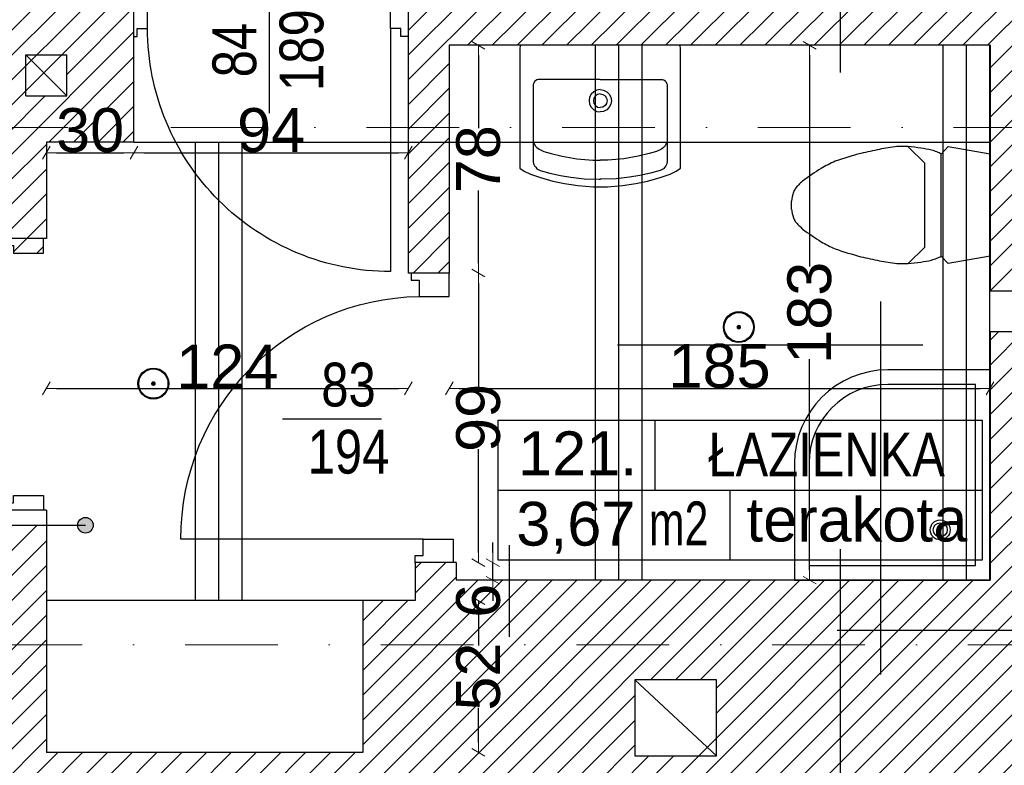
# Model space of a CAD drawing. Header units: millimetres. Extents: x 77315 to 1057463, y -108895 to -47643.
# Tile 27 of 62: x 91693 to 95065, y -100667 to -98114. Entities that reach past the tile are written whole.
import ezdxf

# ---------------------------------------------------------------- set-up
doc = ezdxf.new("R2010")
doc.units = ezdxf.units.MM
doc.header["$MEASUREMENT"] = 0
doc.linetypes.add('Dot & Dashed', pattern=[670.277762, 317.5, -176.388889, 0, -176.388874])
for name, color, linetype in [('A-DRZWI', 7, 'Continuous'), ('A-OPISY-2', 7, 'Continuous'), ('A-OPISY-3', 7, 'Continuous'), ('A-WIDOK', 7, 'Continuous'), ('belki nad', 7, 'Continuous'), ('DIM MALY', 7, 'Continuous'), ('Drawing & Figure', 7, 'Continuous'), ('DRZWI', 7, 'Continuous'), ('linia nadproza', 7, 'Continuous'), ('meble', 7, 'Continuous'), ('Nowe_Interior - Lamp', 7, 'Continuous'), ('opisy inne', 7, 'Continuous'), ('OSIE', 7, 'Continuous'), ('SCIANY_KONSTR', 7, 'Continuous'), ('Structural - Bearing', 7, 'Continuous'), ('Structural - Grid', 7, 'Continuous')]:
    doc.layers.add(name, color=color, linetype=linetype)
doc.styles.add('STYL_AUTOMATYCZNY_1', font='arial.ttf')
doc.styles.add('STYL_AUTOMATYCZNY_2', font='arial.ttf')
doc.styles.add('STYL_AUTOMATYCZNY_3', font='arial.ttf', dxfattribs={"width": 0.8})
doc.styles.add('STYL_AUTOMATYCZNY_4', font='arial.ttf', dxfattribs={"width": 0.7})
doc.dimstyles.new('STYL_AUTOMATYCZNY__1', dxfattribs={"dimtxt": 150, "dimasz": 34.231941, "dimexe": 0.18, "dimexo": 0.0625, "dimgap": 0, "dimtad": 1, "dimdec": 0, "dimlfac": 0.1, "dimzin": 0, "dimdsep": 46, "dimtxsty": 'STYL_AUTOMATYCZNY_2', "dimblk": 'ARROWHEAD_2', "dimblk1": 'ARROWHEAD_2', "dimblk2": 'ARROWHEAD_2', "dimcen": 0.09, "dimse1": 1, "dimse2": 1, "dimclrd": 7, "dimclre": 7, "dimclrt": 7, "dimadec": 0, "dimazin": 0, "dimtfac": 1, "dimtdec": 4, "dimtmove": 0, "dimatfit": 3, "dimfxl": 0, "dimtolj": 1, "dimtzin": 0, "dimarcsym": 0})
doc.dimstyles.new('STYL_AUTOMATYCZNY__2', dxfattribs={"dimtxt": 150, "dimasz": 34.231941, "dimexe": 0.18, "dimexo": 0.0625, "dimgap": 0, "dimtad": 1, "dimtih": 1, "dimtoh": 1, "dimdec": 0, "dimlfac": 0.1, "dimzin": 0, "dimdsep": 46, "dimtxsty": 'STYL_AUTOMATYCZNY_2', "dimblk": 'ARROWHEAD_2', "dimblk1": 'ARROWHEAD_2', "dimblk2": 'ARROWHEAD_2', "dimcen": 0.09, "dimse1": 1, "dimse2": 1, "dimclrd": 7, "dimclre": 7, "dimclrt": 7, "dimadec": 0, "dimazin": 0, "dimtfac": 1, "dimtdec": 4, "dimtmove": 0, "dimatfit": 3, "dimfxl": 0, "dimtolj": 1, "dimtzin": 0, "dimarcsym": 0})
pattern_1 = [(45, (0, 0), (-42.426407, 42.426407), [])]

# ---------------------------------------------------------------- blocks, each defined once
blk = doc.blocks.new('ARROWHEAD_2')
at = {"color": 0, "linetype": 'Continuous', "lineweight": 0}
for p, q in [((0, 0), (-1, 0)), ((-0.378, -0.655), (0.378, 0.655))]:
    blk.add_line(p, q, dxfattribs=at)
blk = doc.blocks.new('*D134')
at = {"layer": 'Defpoints', "color": 0}
for p in [(92084.1, -98383.6), (92084.1, -98569.3), (91784.1, -98645.9)]:
    blk.add_point(p, dxfattribs=at)
at = {"layer": 'DIM MALY', "color": 7, "lineweight": -2}
blk.add_line((91818.4, -98569.3), (92049.9, -98569.3), dxfattribs=at)
at = {"layer": 'DIM MALY', "color": 7, "lineweight": -2, "xscale": 34.23194115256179, "yscale": 34.23194115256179, "zscale": 34.23194115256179, "rotation": 180}
blk.add_blockref('ARROWHEAD_2', (91784.1, -98569.3), dxfattribs=at)
at = {"layer": 'DIM MALY', "color": 7, "lineweight": -2, "xscale": 34.23194115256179, "yscale": 34.23194115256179, "zscale": 34.23194115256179}
blk.add_blockref('ARROWHEAD_2', (92084.1, -98569.3), dxfattribs=at)
at = {"layer": 'DIM MALY', "color": 7, "insert": (91933.9, -98492.7), "char_height": 150, "attachment_point": 5, "style": 'STYL_AUTOMATYCZNY_2'}
blk.add_mtext('\\A1;30', dxfattribs=at)
blk = doc.blocks.new('*D135')
at = {"layer": 'Defpoints', "color": 0}
for p in [(92084.1, -98432.4), (93024.1, -98544.6), (93024.1, -98569.3)]:
    blk.add_point(p, dxfattribs=at)
at = {"layer": 'DIM MALY', "color": 7, "lineweight": -2}
blk.add_line((92118.4, -98569.3), (92989.9, -98569.3), dxfattribs=at)
at = {"layer": 'DIM MALY', "color": 7, "lineweight": -2, "xscale": 34.23194115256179, "yscale": 34.23194115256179, "zscale": 34.23194115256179, "rotation": 180}
blk.add_blockref('ARROWHEAD_2', (92084.1, -98569.3), dxfattribs=at)
at = {"layer": 'DIM MALY', "color": 7, "lineweight": -2, "xscale": 34.23194115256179, "yscale": 34.23194115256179, "zscale": 34.23194115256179}
blk.add_blockref('ARROWHEAD_2', (93024.1, -98569.3), dxfattribs=at)
at = {"layer": 'DIM MALY', "color": 7, "insert": (92553.9, -98492.7), "char_height": 150, "attachment_point": 5, "style": 'STYL_AUTOMATYCZNY_2'}
blk.add_mtext('\\A1;94', dxfattribs=at)
blk = doc.blocks.new('*D136')
at = {"layer": 'Defpoints', "color": 0}
for p in [(93164.1, -98201.5), (93164.1, -98981.5), (93263.8, -98981.5)]:
    blk.add_point(p, dxfattribs=at)
at = {"layer": 'DIM MALY', "color": 7, "lineweight": -2}
for p, q in [((93263.8, -98235.7), (93263.8, -98484.8)), ((93263.8, -98947.3), (93263.8, -98698.7))]:
    blk.add_line(p, q, dxfattribs=at)
at = {"layer": 'DIM MALY', "color": 7, "lineweight": -2, "xscale": 34.23194115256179, "yscale": 34.23194115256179, "zscale": 34.23194115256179}
for p, rotation in [((93263.8, -98201.5), 90), ((93263.8, -98981.5), 270)]:
    blk.add_blockref('ARROWHEAD_2', p, dxfattribs=dict(at, rotation=rotation))
at = {"layer": 'DIM MALY', "color": 7, "insert": (93263.8, -98591.7), "char_height": 150, "attachment_point": 5, "rotation": 90, "style": 'STYL_AUTOMATYCZNY_2'}
blk.add_mtext('\\A1;78', dxfattribs=at)
blk = doc.blocks.new('*D137')
at = {"layer": 'Defpoints', "color": 0}
for p in [(93164.1, -98981.5), (93263.8, -98981.5), (93187.6, -99972.8)]:
    blk.add_point(p, dxfattribs=at)
at = {"layer": 'DIM MALY', "color": 7, "lineweight": -2}
for p, q in [((93263.8, -99015.7), (93263.8, -99369.8)), ((93263.8, -99938.6), (93263.8, -99585))]:
    blk.add_line(p, q, dxfattribs=at)
at = {"layer": 'DIM MALY', "color": 7, "lineweight": -2, "xscale": 34.23194115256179, "yscale": 34.23194115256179, "zscale": 34.23194115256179}
for p, rotation in [((93263.8, -98981.5), 90), ((93263.8, -99972.8), 270)]:
    blk.add_blockref('ARROWHEAD_2', p, dxfattribs=dict(at, rotation=rotation))
at = {"layer": 'DIM MALY', "color": 7, "insert": (93263.8, -99477.4), "char_height": 150, "attachment_point": 5, "rotation": 90, "style": 'STYL_AUTOMATYCZNY_2'}
blk.add_mtext('\\A1;99', dxfattribs=at)
blk = doc.blocks.new('*D138')
at = {"layer": 'Defpoints', "color": 0}
for p in [(93164.1, -98201.5), (93263.8, -98201.5), (93164.1, -98981.5)]:
    blk.add_point(p, dxfattribs=at)
at = {"layer": 'DIM MALY', "color": 7, "lineweight": -2}
for p, q in [((93263.8, -98235.7), (93263.8, -98484.8)), ((93263.8, -98947.3), (93263.8, -98698.7))]:
    blk.add_line(p, q, dxfattribs=at)
at = {"layer": 'DIM MALY', "color": 7, "lineweight": -2, "xscale": 34.23194115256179, "yscale": 34.23194115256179, "zscale": 34.23194115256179}
for p, rotation in [((93263.8, -98201.5), 90), ((93263.8, -98981.5), 270)]:
    blk.add_blockref('ARROWHEAD_2', p, dxfattribs=dict(at, rotation=rotation))
at = {"layer": 'DIM MALY', "color": 7, "insert": (93263.8, -98591.7), "char_height": 150, "attachment_point": 5, "rotation": 90, "style": 'STYL_AUTOMATYCZNY_2'}
blk.add_mtext('\\A1;78', dxfattribs=at)
blk = doc.blocks.new('*D139')
at = {"layer": 'Defpoints', "color": 0}
for p in [(93187.6, -99972.8), (93313.3, -99972.8), (93431.3, -100032.8)]:
    blk.add_point(p, dxfattribs=at)
at = {"layer": 'DIM MALY', "color": 7, "lineweight": -2}
for p, q in [((93313.3, -99938.6), (93313.3, -99904.3)), ((93313.3, -100032.8), (93313.3, -99972.8)), ((93313.3, -100067), (93313.3, -100103.2))]:
    blk.add_line(p, q, dxfattribs=at)
at = {"layer": 'DIM MALY', "color": 7, "lineweight": -2, "xscale": 34.23194115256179, "yscale": 34.23194115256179, "zscale": 34.23194115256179}
for p, rotation in [((93313.3, -99972.8), 270), ((93313.3, -100032.8), 90)]:
    blk.add_blockref('ARROWHEAD_2', p, dxfattribs=dict(at, rotation=rotation))
at = {"layer": 'DIM MALY', "color": 7, "insert": (93263.8, -100103.2), "char_height": 150, "attachment_point": 5, "rotation": 90, "style": 'STYL_AUTOMATYCZNY_2'}
blk.add_mtext('\\A1;6', dxfattribs=at)
blk = doc.blocks.new('*D140')
at = {"layer": 'Defpoints', "color": 0}
for p in [(93164.1, -98981.5), (93263.8, -98981.5), (93187.6, -99972.8)]:
    blk.add_point(p, dxfattribs=at)
at = {"layer": 'DIM MALY', "color": 7, "lineweight": -2}
for p, q in [((93263.8, -99015.7), (93263.8, -99369.8)), ((93263.8, -99938.6), (93263.8, -99585))]:
    blk.add_line(p, q, dxfattribs=at)
at = {"layer": 'DIM MALY', "color": 7, "lineweight": -2, "xscale": 34.23194115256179, "yscale": 34.23194115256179, "zscale": 34.23194115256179}
for p, rotation in [((93263.8, -98981.5), 90), ((93263.8, -99972.8), 270)]:
    blk.add_blockref('ARROWHEAD_2', p, dxfattribs=dict(at, rotation=rotation))
at = {"layer": 'DIM MALY', "color": 7, "insert": (93263.8, -99477.4), "char_height": 150, "attachment_point": 5, "rotation": 90, "style": 'STYL_AUTOMATYCZNY_2'}
blk.add_mtext('\\A1;99', dxfattribs=at)
blk = doc.blocks.new('*D141')
at = {"layer": 'Defpoints', "color": 0}
for p in [(93164.1, -98201.5), (93263.8, -98201.5), (93164.1, -98981.5)]:
    blk.add_point(p, dxfattribs=at)
at = {"layer": 'DIM MALY', "color": 7, "lineweight": -2}
for p, q in [((93263.8, -98235.7), (93263.8, -98484.8)), ((93263.8, -98947.3), (93263.8, -98698.7))]:
    blk.add_line(p, q, dxfattribs=at)
at = {"layer": 'DIM MALY', "color": 7, "lineweight": -2, "xscale": 34.23194115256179, "yscale": 34.23194115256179, "zscale": 34.23194115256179}
for p, rotation in [((93263.8, -98201.5), 90), ((93263.8, -98981.5), 270)]:
    blk.add_blockref('ARROWHEAD_2', p, dxfattribs=dict(at, rotation=rotation))
at = {"layer": 'DIM MALY', "color": 7, "insert": (93263.8, -98591.7), "char_height": 150, "attachment_point": 5, "rotation": 90, "style": 'STYL_AUTOMATYCZNY_2'}
blk.add_mtext('\\A1;78', dxfattribs=at)
blk = doc.blocks.new('*D173')
at = {"layer": 'Defpoints', "color": 0}
for p in [(93536, -100102.8), (93217.8, -100622.8), (93263.8, -100622.8)]:
    blk.add_point(p, dxfattribs=at)
at = {"layer": 'DIM MALY', "color": 7, "lineweight": -2}
for p, q in [((93263.8, -100137), (93263.8, -100256.4)), ((93263.8, -100588.6), (93263.8, -100469.7))]:
    blk.add_line(p, q, dxfattribs=at)
at = {"layer": 'DIM MALY', "color": 7, "lineweight": -2, "xscale": 34.23194115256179, "yscale": 34.23194115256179, "zscale": 34.23194115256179}
for p, rotation in [((93263.8, -100102.8), 90), ((93263.8, -100622.8), 270)]:
    blk.add_blockref('ARROWHEAD_2', p, dxfattribs=dict(at, rotation=rotation))
at = {"layer": 'DIM MALY', "color": 7, "insert": (93263.8, -100363.1), "char_height": 150, "attachment_point": 5, "rotation": 90, "style": 'STYL_AUTOMATYCZNY_2'}
blk.add_mtext('\\A1;52', dxfattribs=at)
blk = doc.blocks.new('*D259')
at = {"layer": 'Defpoints', "color": 0}
for p in [(95044.3, -100392.1), (90264.3, -100762.1), (95044.3, -101182.2)]:
    blk.add_point(p, dxfattribs=at)
at = {"layer": 'DIM MALY', "color": 7, "lineweight": -2}
blk.add_line((90298.5, -101182.2), (95010, -101182.2), dxfattribs=at)
at = {"layer": 'DIM MALY', "color": 7, "lineweight": -2, "xscale": 34.23194115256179, "yscale": 34.23194115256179, "zscale": 34.23194115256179, "rotation": 180}
blk.add_blockref('ARROWHEAD_2', (90264.3, -101182.2), dxfattribs=at)
at = {"layer": 'DIM MALY', "color": 7, "lineweight": -2, "xscale": 34.23194115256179, "yscale": 34.23194115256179, "zscale": 34.23194115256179}
blk.add_blockref('ARROWHEAD_2', (95044.3, -101182.2), dxfattribs=at)
at = {"layer": 'DIM MALY', "color": 7, "insert": (92653.9, -101105.6), "char_height": 150, "attachment_point": 5, "style": 'STYL_AUTOMATYCZNY_2'}
blk.add_mtext('\\A1;478', dxfattribs=at)
blk = doc.blocks.new('*D330')
at = {"layer": 'Defpoints', "color": 0}
for p in [(94455.3, -98201.5), (94356.8, -100032.8), (94398.3, -100032.8)]:
    blk.add_point(p, dxfattribs=at)
at = {"layer": 'DIM MALY', "color": 7, "lineweight": -2}
for p, q in [((94398.3, -98235.7), (94398.3, -98958.9)), ((94398.3, -99998.6), (94398.3, -99276.2))]:
    blk.add_line(p, q, dxfattribs=at)
at = {"layer": 'DIM MALY', "color": 7, "lineweight": -2, "xscale": 34.23194115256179, "yscale": 34.23194115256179, "zscale": 34.23194115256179}
for p, rotation in [((94398.3, -98201.5), 90), ((94398.3, -100032.8), 270)]:
    blk.add_blockref('ARROWHEAD_2', p, dxfattribs=dict(at, rotation=rotation))
at = {"layer": 'DIM MALY', "color": 7, "insert": (94398.3, -99117.5), "char_height": 150, "attachment_point": 5, "rotation": 90, "style": 'STYL_AUTOMATYCZNY_2'}
blk.add_mtext('\\A1;183', dxfattribs=at)
blk = doc.blocks.new('*D452')
at = {"layer": 'Defpoints', "color": 0}
for p in [(91784.1, -99266.1), (93024.1, -99376.5), (93024.1, -99513.8)]:
    blk.add_point(p, dxfattribs=at)
at = {"layer": 'DIM MALY', "color": 7, "lineweight": -2}
blk.add_line((91818.4, -99376.5), (92989.9, -99376.5), dxfattribs=at)
at = {"layer": 'DIM MALY', "color": 7, "lineweight": -2, "xscale": 34.23194115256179, "yscale": 34.23194115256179, "zscale": 34.23194115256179, "rotation": 180}
blk.add_blockref('ARROWHEAD_2', (91784.1, -99376.5), dxfattribs=at)
at = {"layer": 'DIM MALY', "color": 7, "lineweight": -2, "xscale": 34.23194115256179, "yscale": 34.23194115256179, "zscale": 34.23194115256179}
blk.add_blockref('ARROWHEAD_2', (93024.1, -99376.5), dxfattribs=at)
at = {"layer": 'DIM MALY', "color": 7, "insert": (92403.8, -99301.2), "char_height": 150, "attachment_point": 5, "style": 'STYL_AUTOMATYCZNY_2'}
blk.add_mtext('\\A1;124', dxfattribs=at)
blk = doc.blocks.new('*D464')
at = {"layer": 'Defpoints', "color": 0}
for p in [(95016.5, -99376.5), (93164.1, -99514.7), (95016.5, -99526.2)]:
    blk.add_point(p, dxfattribs=at)
at = {"layer": 'DIM MALY', "color": 7, "lineweight": -2}
blk.add_line((93198.4, -99376.5), (94982.3, -99376.5), dxfattribs=at)
at = {"layer": 'DIM MALY', "color": 7, "lineweight": -2, "xscale": 34.23194115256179, "yscale": 34.23194115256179, "zscale": 34.23194115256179, "rotation": 180}
blk.add_blockref('ARROWHEAD_2', (93164.1, -99376.5), dxfattribs=at)
at = {"layer": 'DIM MALY', "color": 7, "lineweight": -2, "xscale": 34.23194115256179, "yscale": 34.23194115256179, "zscale": 34.23194115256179}
blk.add_blockref('ARROWHEAD_2', (95016.5, -99376.5), dxfattribs=at)
at = {"layer": 'DIM MALY', "color": 7, "insert": (94089.9, -99299.9), "char_height": 150, "attachment_point": 5, "style": 'STYL_AUTOMATYCZNY_2'}
blk.add_mtext('\\A1;185', dxfattribs=at)

msp = doc.modelspace()

# ---------------------------------------------------------------- hatches: boundary and pattern name
at = {"layer": 'A-OPISY-3'}
msp.add_hatch(color=256, dxfattribs=at).paths.add_polyline_path([(91944.7, -99845, 1), (91891.3, -99845, 1)])
at = {"layer": 'Drawing & Figure'}
h = msp.add_hatch(dxfattribs=at)
h.set_pattern_fill('Common_Brick_0002', color=256, style=0, pattern_type=2)
h.set_pattern_definition(pattern_1)
h.paths.add_polyline_path([(87547.3, -93779), (87547.3, -93919), (87823.3, -93919), (88273.3, -93862.9), (88273.3, -93782.9), (91703.3, -93782.9), (91703.3, -94482.9), (91703.3, -97341), (91703.3, -98112.9), (91554.1, -98112.9), (91554.1, -98242.8), (91554.1, -98502.9), (91644.1, -98502.9), (91644.1, -98860.5), (91644.1, -98887.1), (91671.2, -98887.1), (91671.2, -98912.9), (91774.1, -98912.9), (91774.2, -98862.9), (91784.1, -98862.9), (91784.1, -98532.9), (92084.1, -98532.9), (92084.1, -98041), (92084.1, -98041), (92016.7, -98041), (91846.8, -98041), (91847.8, -97341), (91852.2, -94482.9), (91853.3, -93781.9), (91983.5, -93781.9), (92075.1, -93397.8), (92075.1, -93255.2), (92061.8, -93135.2), (92052.3, -93135.2, -0.383982), (92016.8, -93099.9), (92004.4, -93099.9), (92004.4, -93084.9, 1.205804), (91956.6, -93052.7), (91941.8, -93052.7), (91941.8, -93035.2), (91859.2, -93035.2), (90033.3, -93035.2), (89950.7, -93035.2), (89950.7, -93052.7), (89935.9, -93052.7, 0.263086), (89912.9, -93035.2), (89905, -93035.2, 0.761796), (89897.5, -93091.3), (89897.5, -93106.1), (89450.7, -93106.1), (89003.9, -93106.1), (89003.9, -93091.3, 0.761796), (88996.4, -93035.2), (88988.4, -93035.2, 0.263086), (88965.5, -93052.7), (88950.7, -93052.7), (88950.7, -93035.2), (87547.3, -93035.2), (87547.3, -93661)])
h.paths.add_polyline_path([(91854.1, -98374.7), (91714.1, -98374.7), (91714.1, -98365.3), (91847.9, -98234.7), (91854.1, -98234.7)], flags=0)
h = msp.add_hatch(dxfattribs=at)
h.set_pattern_fill('Common_Brick_0002', color=256, style=0, pattern_type=2)
h.set_pattern_definition(pattern_1)
h.paths.add_polyline_path([(89654.6, -100102.9), (89694.3, -101162.9), (90244.3, -101151.9), (90244.3, -101152.9), (90264.3, -101152.9), (90264.3, -100832.9), (90764.3, -100826.6), (90823.3, -100825.8), (90823.3, -100825.3), (90903.3, -100824.3), (90903.3, -100824.8), (90983.3, -100823.8), (93664.1, -100790.2), (93744.1, -100789.2), (93824.1, -100788.2), (94503.3, -100779.6), (94854.3, -100775.2), (94934.3, -100774.2), (95014.3, -100773.2), (95044.3, -100772.9), (95044.3, -101287.2), (95044.3, -104162.2), (95044.3, -104362.2), (95044.3, -104732.9), (93158.2, -104732.9), (93068.8, -105120.5), (93068.8, -105263.1), (93082.2, -105383.1), (93091.7, -105383.1, -0.383982), (93127.2, -105418.4), (93139.5, -105418.4), (93139.5, -105433.4, 1.205804), (93187.4, -105465.6), (93202.1, -105465.6), (93202.1, -105483.1), (93284.8, -105483.1), (95122.5, -105483.1), (95163.8, -105483.1), (95163.8, -105465.6), (95178.6, -105465.6, 0.263086), (95201.5, -105483.1), (95209.5, -105483.1, 0.761796), (95217, -105427), (95217, -105412.2), (95663.8, -105412.2), (96110.6, -105412.2), (96110.6, -105427, 0.761796), (96118.1, -105483.1), (96126, -105483.1, 0.263086), (96149, -105465.6), (96163.8, -105465.6), (96163.8, -105483.1), (96246.4, -105483.1), (98021.7, -105483.1), (98037.6, -105483.1), (98037.6, -105465.6), (98052.4, -105465.6, 1.205804), (98100.2, -105433.4), (98100.2, -105418.4), (98112.6, -105418.4, -0.383982), (98148.1, -105383.1), (98157.6, -105383.1), (98170.9, -105263.1), (98170.9, -105130.5), (98077.5, -104882.9), (97788, -104882.9), (95677.5, -104882.9), (95679.6, -104662.9), (95682.5, -104362.2), (95684.4, -104162.2), (95712.1, -101287.2), (95727.5, -99682.9), (98025, -99682.9), (98094.2, -99114.5), (98094.2, -98984.5), (95622.2, -98984.5), (95616.6, -97541), (95023.8, -97541), (95026.5, -98041.5), (94503.3, -98041.4), (93024.1, -98041), (93024.1, -98041), (93024.1, -98532.9), (93024.1, -98981.5), (93034.1, -98981.5), (93164.1, -98981.5), (93164.1, -98532.9), (93164.1, -98201.5), (94503.3, -98201.5), (95016.5, -98201.5), (95016.5, -99042.9), (95036.5, -99042.9), (95274.5, -99042.9), (95274.5, -99182.9), (95016.5, -99182.9), (95016.5, -100032.8), (94642.7, -100032.8), (94503.3, -100032.8), (94346.5, -100032.8), (93368.8, -100032.8), (93187.6, -100032.8), (93187.6, -99972.8), (93047.6, -99972.8), (93047.6, -100102.8), (92867.6, -100102.8), (92867.6, -100591.8), (92867.6, -100622.8), (91784.1, -100622.8), (91784.1, -99845), (91644.1, -99845), (91644.1, -100102.9), (90903.3, -100102.9), (90764.3, -100102.9)])
h.paths.add_polyline_path([(94000.4, -100634.4), (93799.7, -100634.4), (93799.7, -100374.4), (94079.7, -100374.4), (94079.7, -100565.3)], flags=0)
at = {"layer": 'Nowe_Interior - Lamp'}
h = msp.add_hatch(color=256, dxfattribs=at)
h.paths.add_polyline_path([(94103, -99166.6, 1), (94209, -99166.6, 1)])
h.paths.add_polyline_path([(94206, -99166.6, -1), (94106, -99166.6, -1)], flags=0)
for points in [[(94164, -99166.6, 1), (94148, -99166.6, 1)], [(92158.6, -99359.8, 1), (92142.6, -99359.8, 1)]]:
    msp.add_hatch(color=256, dxfattribs=at).paths.add_polyline_path(points)
h = msp.add_hatch(color=256, dxfattribs=at)
h.paths.add_polyline_path([(92097.6, -99359.8, 1), (92203.6, -99359.8, 1)])
h.paths.add_polyline_path([(92200.6, -99359.8, -1), (92100.6, -99359.8, -1)], flags=0)

# ---------------------------------------------------------------- linework, layer by layer
for p, q in [((94642.7, -100355.7), (94642.7, -99078.9)), ((94786.4, -99228.9), (93740.8, -99228.9)), ((95499.1, -100205.6), (94492.7, -100205.7))]:
    msp.add_line(p, q)
at = {"layer": 'A-DRZWI'}
for p, q in [((92546.7, -97942.8), (92546.7, -98433.7)), ((92932.4, -99482), (92593.2, -99482))]:
    msp.add_line(p, q, dxfattribs=at)
for points in [[(92963, -98144), (92963, -98976.4, -0.414214), (92130.5, -98144)], [(93074.7, -99892.8), (92244.7, -99892.8, -0.410695), (93061.2, -99061.5)]]:
    msp.add_lwpolyline(points, format="xyb", dxfattribs=at)
at = {"layer": 'A-OPISY-3'}
for p, q in [((93868.1, -99484.9), (93868.1, -99725)), ((93332, -99724.9), (94990, -99724.9)), ((94124.9, -99725), (94124.9, -99964.9)), ((90564.3, -99845), (91918, -99845))]:
    msp.add_line(p, q, dxfattribs=at)
msp.add_lwpolyline([(93332, -99964.9), (93332, -99484.9), (94990, -99484.9), (94990, -99964.9)], close=True, dxfattribs=at)
msp.add_circle((91918, -99845), 26.7, dxfattribs=at)
at = {"layer": 'A-WIDOK'}
for p, q in [((91714.1, -98234.7), (91854.1, -98234.7)), ((91714.1, -98374.7), (91714.1, -98234.7)), ((91714.1, -98234.7), (91854.1, -98374.7)), ((91854.1, -98374.7), (91854.1, -98234.7)), ((91714.1, -98374.7), (91854.1, -98374.7)), ((93799.7, -100374.4), (94079.7, -100634.4)), ((94079.7, -100374.4), (93799.7, -100374.4)), ((93799.7, -100374.4), (93799.7, -100634.4)), ((94079.7, -100634.4), (94079.7, -100374.4)), ((93799.7, -100634.4), (94079.7, -100634.4))]:
    msp.add_line(p, q, dxfattribs=at)
at = {"layer": 'belki nad'}
for p, q in [((93664.1, -98201.5), (93664.1, -100032.8)), ((93824.1, -98201.5), (93824.1, -100032.8)), ((94854.3, -98201.5), (94854.3, -100032.8)), ((92294.1, -98532.9), (92294.1, -100102.8)), ((92454.1, -98532.9), (92454.1, -100102.8))]:
    msp.add_line(p, q, dxfattribs=at)
at = {"layer": 'DIM MALY'}
for p, q in [((94503.3, -97985.1), (94503.3, -98294.4)), ((93368.8, -99913.6), (93368.8, -100226.8)), ((94503.3, -99927.2), (94503.3, -100999.5))]:
    msp.add_line(p, q, dxfattribs=at)
at = {"layer": 'DRZWI'}
for points in [[(92084.1, -98171), (92094.8, -98171), (92094.8, -98144), (92130.5, -98144), (92130.5, -98041), (92094.8, -98041), (92094.8, -98022.2)], [(93024.1, -98171), (92998.7, -98171), (92998.7, -98144), (92963, -98144), (92963, -98041), (92998.7, -98041), (92998.7, -98022.2)], [(91644.1, -98860.5), (91644.1, -98887.1), (91671.2, -98887.1), (91671.2, -98912.9), (91774.1, -98912.9), (91774.2, -98862.9)], [(93034.1, -98979.2), (93034.1, -99005.8), (93061.2, -99005.8), (93061.2, -99061.5), (93164.1, -99061.5), (93164.1, -98981.5)], [(91644.1, -99795.2), (91644.1, -99768.6), (91671.2, -99768.6), (91671.2, -99742.9), (91774.1, -99742.9), (91774.2, -99792.9)], [(93047.6, -99975.1), (93047.6, -99948.5), (93074.7, -99948.5), (93074.7, -99892.8), (93177.6, -99892.8), (93177.7, -99972.8)]]:
    msp.add_lwpolyline(points, dxfattribs=at)
at = {"layer": 'linia nadproza'}
for p, q in [((92084.1, -98532.9), (95016.5, -98532.9)), ((92867.6, -100102.8), (91784.1, -100102.8))]:
    msp.add_line(p, q, dxfattribs=at)
at = {"layer": 'meble'}
for p, q in [((93453.8, -98330.7), (93452, -98336)), ((93452, -98336), (93452, -98599.6)), ((93456.2, -98326.1), (93453.8, -98330.7)), ((93459.1, -98322.9), (93456.2, -98326.1)), ((93463.7, -98320.3), (93459.1, -98322.9)), ((93468.5, -98318.9), (93463.7, -98320.3)), ((93681.3, -98318.9), (93468.5, -98318.9)), ((93681.3, -98318.9), (93894, -98318.9)), ((93894, -98318.9), (93898.9, -98320.3)), ((93898.9, -98320.3), (93903.4, -98322.9)), ((93903.4, -98322.9), (93906.4, -98326.1)), ((93906.4, -98326.1), (93908.7, -98330.7)), ((93908.7, -98330.7), (93910.5, -98336)), ((93910.5, -98336), (93910.5, -98599.6)), ((93645, -98379.7), (93643.2, -98391.5)), ((93650.4, -98369.1), (93645, -98379.7)), ((93658.9, -98360.6), (93650.4, -98369.1)), ((93669.5, -98355.2), (93658.9, -98360.6)), ((93664.7, -98374.9), (93659.6, -98382.5)), ((93672.3, -98369.8), (93664.7, -98374.9)), ((93681.3, -98353.4), (93669.5, -98355.2)), ((93681.3, -98368), (93672.3, -98369.8)), ((93681.3, -98353.4), (93693, -98355.2)), ((93681.3, -98368), (93690.2, -98369.8)), ((93690.2, -98369.8), (93697.8, -98374.9)), ((93693, -98355.2), (93703.7, -98360.6)), ((93697.8, -98374.9), (93702.9, -98382.5)), ((93703.7, -98360.6), (93712.1, -98369.1)), ((93712.1, -98369.1), (93717.5, -98379.7)), ((93717.5, -98379.7), (93719.4, -98391.5)), ((93643.2, -98391.5), (93645, -98403.2)), ((93645, -98403.2), (93650.4, -98413.9)), ((93650.4, -98413.9), (93658.9, -98422.3)), ((93659.6, -98382.5), (93657.8, -98391.5)), ((93657.8, -98391.5), (93659.6, -98400.4)), ((93659.6, -98400.4), (93664.7, -98408)), ((93664.7, -98408), (93672.3, -98413.1)), ((93672.3, -98413.1), (93681.3, -98414.9)), ((93690.2, -98413.1), (93681.3, -98414.9)), ((93697.8, -98408), (93690.2, -98413.1)), ((93702.9, -98400.4), (93697.8, -98408)), ((93702.9, -98382.5), (93704.7, -98391.5)), ((93704.7, -98391.5), (93702.9, -98400.4)), ((93712.1, -98413.9), (93703.7, -98422.3)), ((93717.5, -98403.2), (93712.1, -98413.9)), ((93719.4, -98391.5), (93717.5, -98403.2)), ((93658.9, -98422.3), (93669.5, -98427.7)), ((93669.5, -98427.7), (93681.3, -98429.6)), ((93693, -98427.7), (93681.3, -98429.6)), ((93703.7, -98422.3), (93693, -98427.7)), ((93452, -98530.7), (93458.3, -98545.3)), ((93458.3, -98545.3), (93464, -98552)), ((93904.2, -98545.3), (93898.5, -98552)), ((93910.5, -98530.7), (93904.2, -98545.3)), ((94736.6, -98548.7), (94792.9, -98604.7)), ((94849, -98573.8), (94873, -98548.6)), ((94873, -98548.6), (95016.5, -98573.7)), ((93464, -98552), (93471.9, -98557.7)), ((93471.9, -98557.7), (93488.5, -98564.9)), ((93488.5, -98564.9), (93513.7, -98572.4)), ((93513.7, -98572.4), (93551.1, -98581.5)), ((93551.1, -98581.5), (93600.8, -98590.1)), ((93811.4, -98581.5), (93761.7, -98590.1)), ((93848.8, -98572.4), (93811.4, -98581.5)), ((93874, -98564.9), (93848.8, -98572.4)), ((93890.6, -98557.7), (93874, -98564.9)), ((93898.5, -98552), (93890.6, -98557.7)), ((94849, -98923.6), (94849, -98573.8)), ((95016.5, -98573.7), (95016.5, -98923.7)), ((93452, -98599.6), (93453.2, -98607.5)), ((93453.2, -98607.5), (93456.2, -98613.8)), ((93456.2, -98613.8), (93460.1, -98619.1)), ((93600.8, -98590.1), (93655.6, -98594.9)), ((93655.6, -98594.9), (93681.3, -98594.9)), ((93706.9, -98594.9), (93681.3, -98594.9)), ((93761.7, -98590.1), (93706.9, -98594.9)), ((93906.3, -98613.8), (93902.4, -98619.1)), ((93909.3, -98607.5), (93906.3, -98613.8)), ((93910.5, -98599.6), (93909.3, -98607.5)), ((94792.9, -98892.7), (94792.9, -98604.7)), ((93460.1, -98619.1), (93464.3, -98624.2)), ((93464.3, -98624.2), (93475.7, -98630.3)), ((93475.7, -98630.3), (93508.9, -98639.3)), ((93508.9, -98639.3), (93545.7, -98647.5)), ((93545.7, -98647.5), (93580.8, -98653.3)), ((93816.8, -98647.5), (93781.7, -98653.3)), ((93853.6, -98639.3), (93816.8, -98647.5)), ((93886.8, -98630.3), (93853.6, -98639.3)), ((93898.2, -98624.2), (93886.8, -98630.3)), ((93902.4, -98619.1), (93898.2, -98624.2)), ((93580.8, -98653.3), (93626.7, -98658.7)), ((93626.7, -98658.7), (93678.1, -98660.4)), ((93678.1, -98660.4), (93681.3, -98660.4)), ((93684.4, -98660.4), (93681.3, -98660.4)), ((93735.8, -98658.7), (93684.4, -98660.4)), ((93781.7, -98653.3), (93735.8, -98658.7)), ((94336.5, -98748.7), (94336.5, -98735.2)), ((94336.5, -98762.2), (94336.5, -98748.7)), ((94736.6, -98948.7), (94792.9, -98892.7)), ((94873, -98948.8), (94849, -98923.6)), ((95016.5, -98923.7), (94873, -98948.8))]:
    msp.add_line(p, q, dxfattribs=at)
msp.add_lwpolyline([(93681.3, -98686.5), (93705.9, -98686), (93758, -98682), (93803.6, -98675), (93843.3, -98666.6), (93886.2, -98654.5), (93920.3, -98642.9), (93941.5, -98632.8), (93956.3, -98622.3), (93956.3, -98210.6), (93955.6, -98205.6), (93953.8, -98202.8), (93950.7, -98201.5), (93681.3, -98201.5), (93411.9, -98201.5), (93408.7, -98202.8), (93406.9, -98205.6), (93406.3, -98210.6), (93406.3, -98622.3), (93421, -98632.8), (93442.2, -98642.9), (93476.3, -98654.5), (93519.2, -98666.6), (93558.9, -98675), (93604.5, -98682), (93656.7, -98686)], close=True, dxfattribs=at)
for points in [[(94346.5, -99632.8), (94346.5, -100032.8), (95016.5, -100032.8), (95016.5, -99312.8), (94666.5, -99312.8)], [(94396.5, -99632.8), (94396.5, -99982.8), (94966.5, -99982.8), (94966.5, -99362.8), (94666.5, -99362.8)]]:
    msp.add_lwpolyline(points, dxfattribs=at)
for radius in [34.1, 24.1]:
    msp.add_circle((94845.8, -99860.8), radius, dxfattribs=at)
for centre, radius, start, end in [((94900.8, -100050), 1515.1, 97.7187, 100.0058), ((94716.4, -99006.8), 458.6, 87.608, 92.392), ((94621.8, -99727.9), 1184.8, 82.3294, 84.4885), ((94851.8, -99639.8), 1103.4, 104.5767, 109.3453), ((95459.5, -102443.4), 3971.4, 101.9452, 102.8831), ((94605.7, -99616.5), 1076.9, 78.7445, 80.6883), ((94740, -98807.6), 258.8, 68.5574, 72.9378), ((94768.7, -98721.7), 168.3, 61.49, 66.9627), ((94911.1, -99505), 1001, 115.1183, 118.2277), ((94881.4, -99332.5), 836.7, 122.0226, 127.2919), ((94487.9, -98804), 178, 129.5998, 141.2245), ((94485, -98750.4), 149.3, 162.4257, 174.1419), ((94464.2, -98758.2), 132.5, 150.2777, 156.4842), ((94535.9, -98736.4), 201, 187.368, 196.0643), ((94461.6, -98740.5), 129.6, 203.447, 209.7911), ((94629.8, -98553.6), 376.7, 221.845, 227.3307), ((94919.9, -98109.2), 904.4, 232.9054, 237.7802), ((94744.4, -98324.3), 629.7, 240.8553, 245.7987), ((94955.2, -97518.4), 1457.8, 251.2345, 254.8435), ((95238.8, -96056.6), 2944.9, 256.9534, 258.2183), ((94798.3, -98105), 849.8, 259.0987, 263.1768), ((94716.4, -98454.1), 495, 267.784, 272.216), ((94589.9, -97493.3), 1462.7, 275.7166, 277.4654), ((94716.5, -98491.8), 456.3, 277.9894, 282.5778), ((94468.9, -97913.5), 1080.8, 288.7281, 289.7766), ((94704.8, -98643.5), 315, 294.3122, 297.2351), ((94666.5, -99632.8), 320, 90, 180), ((94666.5, -99632.8), 270, 90, 180)]:
    msp.add_arc(centre, radius, start, end, dxfattribs=at)
at = {"layer": 'Nowe_Interior - Lamp'}
for centre, radius in [((94156, -99166.6), 53), ((94156, -99166.6), 50), ((92150.6, -99359.8), 53), ((92150.6, -99359.8), 50)]:
    msp.add_circle(centre, radius, dxfattribs=at)
at = {"layer": 'OSIE'}
for p, q in [((93744.1, -98201.5), (93744.1, -100032.8)), ((94934.3, -98201.5), (94934.3, -100032.8)), ((92374.1, -98532.9), (92374.1, -100102.8))]:
    msp.add_line(p, q, dxfattribs=at)
at = {"layer": 'SCIANY_KONSTR'}
for p, q in [((92084.1, -98532.9), (92084.1, -98041)), ((95016.5, -98201.5), (95016.5, -99042.9)), ((95274.5, -99042.9), (95016.5, -99042.9)), ((95016.5, -99182.9), (95016.5, -100032.8)), ((95274.5, -99182.9), (95016.5, -99182.9))]:
    msp.add_line(p, q, dxfattribs=at)
at = {"layer": 'Structural - Bearing'}
for p, q in [((93024.1, -98981.5), (93024.1, -98041)), ((95016.5, -98201.5), (93164.1, -98201.5)), ((93164.1, -98201.5), (93164.1, -98981.5)), ((95014.3, -98201.5), (95014.3, -100032.8)), ((92084.1, -98532.9), (91784.1, -98532.9)), ((91784.1, -98532.9), (91784.1, -98862.9)), ((91784.1, -98862.9), (91644.1, -98862.9)), ((93164.1, -98981.5), (93024.1, -98981.5)), ((91784.1, -99792.9), (91644.1, -99792.9)), ((91784.1, -99792.9), (91784.1, -100622.8)), ((93187.6, -99972.8), (93047.6, -99972.8)), ((93047.6, -99972.8), (93047.6, -100102.8)), ((93187.6, -99972.8), (93187.6, -100032.8)), ((95016.5, -100032.8), (93187.6, -100032.8)), ((92867.6, -100102.8), (92867.6, -100622.8)), ((93047.6, -100102.8), (92867.6, -100102.8)), ((92867.6, -100622.8), (91784.1, -100622.8))]:
    msp.add_line(p, q, dxfattribs=at)
at = {"layer": 'Structural - Grid', "linetype": 'Dot & Dashed', "lineweight": 15}
for p, q in [((120683.4, -98482.5), (78814.7, -98482.5)), ((118721.3, -100254.9), (80776.9, -100254.9))]:
    msp.add_line(p, q, dxfattribs=at)

# ---------------------------------------------------------------- texts
at = {"layer": 'A-OPISY-2', "char_height": 150}
for s, insert, attachment_point, style in [('\\A1;{\\pql;\\fArial|b0|i0|c238|p0;\\W1.000000;121.}', (93400, -99673.5), 7, 'STYL_AUTOMATYCZNY_1'), ('\\A1;{\\pql;\\fArial|b0|i0|c238|p0;\\W0.800000;ŁAZIENKA}', (94051.6, -99677.8), 7, 'STYL_AUTOMATYCZNY_3'), ('\\A1;{\\pqr;\\fArial|b0|i0|c238|p0;\\W0.700000;m2}', (94051.6, -99763.5), 3, 'STYL_AUTOMATYCZNY_4'), ('\\A1;{\\pql;\\fArial|b0|i0|c238|p0;\\W1.000000;terakota}', (94181.5, -99902.8), 7, 'STYL_AUTOMATYCZNY_1'), ('\\A1;{\\pql;\\fArial|b0|i0|c238|p0;\\W1.000000;3,67}', (93393.8, -99942.6), 7, 'STYL_AUTOMATYCZNY_1')]:
    msp.add_mtext(s, dxfattribs=dict(at, insert=insert, attachment_point=attachment_point, style=style))
at = {"layer": 'opisy inne', "char_height": 150, "attachment_point": 5, "rotation": 90, "style": 'STYL_AUTOMATYCZNY_3'}
for s, insert in [('\\A1;{\\pqc;\\fArial|b0|i0|c238|p0;\\W0.800000;189}', (92658.8, -98217.9)), ('\\A1;{\\pqc;\\fArial|b0|i0|c238|p0;\\W0.800000;84}', (92429, -98217.9))]:
    msp.add_mtext(s, dxfattribs=dict(at, insert=insert))
at = {"layer": 'opisy inne', "char_height": 150, "attachment_point": 5, "style": 'STYL_AUTOMATYCZNY_3'}
for s, insert in [('\\A1;{\\pqc;\\fArial|b0|i0|c238|p0;\\W0.800000;83}', (92819, -99364.3)), ('\\A1;{\\pqc;\\fArial|b0|i0|c238|p0;\\W0.800000;194}', (92819, -99594.1))]:
    msp.add_mtext(s, dxfattribs=dict(at, insert=insert))

# ---------------------------------------------------------------- dimensions: what is measured, and where the dimension line sits
at = {"layer": 'DIM MALY'}
for base, p1, p2, angle, picture, middle in [((93263.8, -98981.5), (93164.1, -98201.5), (93164.1, -98981.5), 270, '*D136', (93263.8, -98591.7)), ((93263.8, -98201.5), (93164.1, -98981.5), (93164.1, -98201.5), 90, '*D138', (93263.8, -98591.7)), ((93263.8, -98201.5), (93164.1, -98981.5), (93164.1, -98201.5), 90, '*D141', (93263.8, -98591.7)), ((94398.3, -100032.8), (94455.3, -98201.5), (94356.8, -100032.8), 270, '*D330', (94398.3, -99117.5)), ((93263.8, -98981.5), (93187.6, -99972.8), (93164.1, -98981.5), 90, '*D137', (93263.8, -99477.4)), ((93263.8, -98981.5), (93187.6, -99972.8), (93164.1, -98981.5), 90, '*D140', (93263.8, -99477.4)), ((93313.3, -99972.8), (93431.3, -100032.8), (93187.6, -99972.8), 90, '*D139', (93263.8, -100103.2)), ((93263.8, -100622.8), (93536, -100102.8), (93217.8, -100622.8), 270, '*D173', (93263.8, -100363.1))]:
    dim = msp.add_linear_dim(base=base, p1=p1, p2=p2, angle=angle, dimstyle='STYL_AUTOMATYCZNY__1', dxfattribs=at)
    dim.commit()
    dim.dimension.update_dxf_attribs({"geometry": picture, "text_midpoint": middle, "dimtype": 160, "text_rotation": 90})
for base, p1, p2, picture, middle in [((92084.1, -98569.3), (91784.1, -98645.9), (92084.1, -98383.6), '*D134', (91933.9, -98569.3)), ((93024.1, -98569.3), (92084.1, -98432.4), (93024.1, -98544.6), '*D135', (92553.9, -98569.3)), ((93024.1, -99376.5), (91784.1, -99266.1), (93024.1, -99513.8), '*D452', (92403.8, -99376.5)), ((95016.5, -99376.5), (93164.1, -99514.7), (95016.5, -99526.2), '*D464', (94089.9, -99376.5)), ((95044.3, -101182.2), (90264.3, -100762.1), (95044.3, -100392.1), '*D259', (92653.9, -101182.2))]:
    dim = msp.add_linear_dim(base=base, p1=p1, p2=p2, dimstyle='STYL_AUTOMATYCZNY__2', dxfattribs=at)
    dim.commit()
    dim.dimension.update_dxf_attribs({"geometry": picture, "text_midpoint": middle, "dimtype": 160})

doc.saveas('drawing.dxf')
